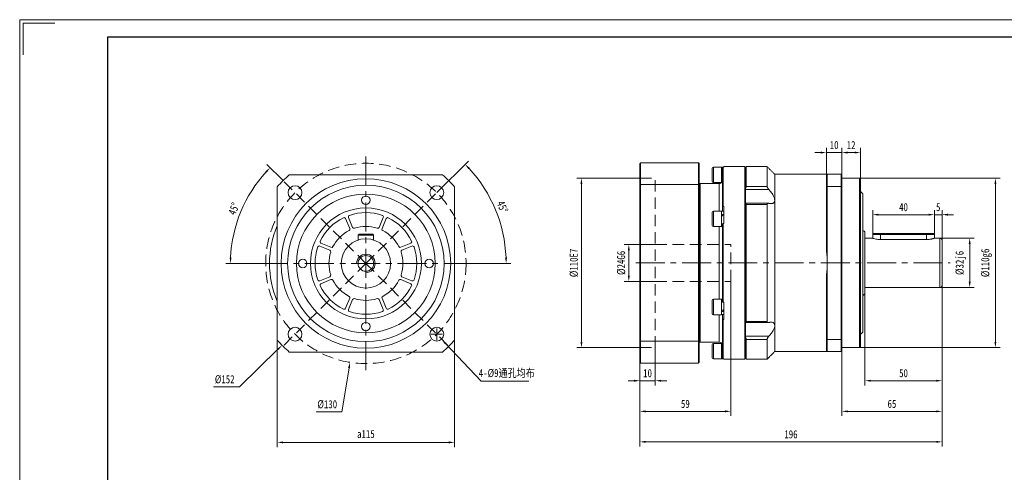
# Model space of a CAD drawing. Header units: millimetres. Extents: x -67 to 891, y -100 to 577.
# Tile 3 of 4: x -67 to 572, y 283 to 577. Entities that reach past the tile are written whole.
import ezdxf

# ---------------------------------------------------------------- set-up
doc = ezdxf.new("R2010")
doc.units = ezdxf.units.MM
doc.header["$LTSCALE"] = 15
doc.linetypes.add('CENTER', pattern=[2, 1.25, -0.25, 0.25, -0.25])
doc.linetypes.add('DASHED', pattern=[0.75, 0.5, -0.25])
doc.layers.get('0').update_dxf_attribs({"lineweight": 18})
doc.layers.add('3中心线层', color=1, linetype='CENTER', lineweight=18)
doc.layers.add('图框_外框线', color=7, linetype='Continuous', lineweight=18)
doc.styles.add('TH_GBDIM', font='txt', dxfattribs={"width": 0.8})
doc.dimstyles.new('TH_GBDIM', dxfattribs={"dimscale": 1.5, "dimtxt": 3.5, "dimasz": 2.5, "dimexe": 2, "dimexo": 0, "dimgap": 1.5, "dimtad": 1, "dimdec": 1, "dimdsep": 46, "dimtxsty": 'TH_GBDIM', "dimcen": 2.5, "dimdle": 5, "dimclrd": 4, "dimclre": 4, "dimclrt": 3, "dimadec": 0, "dimazin": 0, "dimtfac": 0.714286, "dimtdec": 1, "dimtmove": 0, "dimatfit": 3, "dimfxl": 1, "dimtolj": 1, "dimarcsym": 0})

# ---------------------------------------------------------------- blocks, each defined once
blk = doc.blocks.new('*X6')
at = {"transparency": 16777216}
blk.add_hatch(color=4, dxfattribs=at).paths.add_polyline_path([(210.02, 367.35), (209.12, 366.49), (206.99, 369.65)], flags=0)
at = {"color": 4, "transparency": 16777216}
for p, q in [((200.15, 372.92), (207.65, 372.92)), ((203.9, 369.17), (203.9, 376.67)), ((232.76, 342.42), (209.57, 366.92)), ((263.64, 342.42), (232.76, 342.42))]:
    blk.add_line(p, q, dxfattribs=at)
at = {"color": 3, "transparency": 16777216, "insert": (249.32, 347.47), "char_height": 5.25, "width": 70.6533, "attachment_point": 5, "style": 'TH_GBDIM'}
blk.add_mtext('4-%%C9通孔均布', dxfattribs=at)
blk = doc.blocks.new('*X7')
at = {"transparency": 16777216}
blk.add_hatch(color=4, dxfattribs=at).paths.add_polyline_path([(146.4, 351.1), (147.63, 350.9), (147.61, 354.7)], flags=0)
at = {"color": 4, "transparency": 16777216}
for p, q in [((157.94, 415.13), (157.94, 422.63)), ((154.19, 418.88), (161.69, 418.88)), ((142.43, 322.52), (147.02, 351)), ((125.58, 322.52), (142.43, 322.52))]:
    blk.add_line(p, q, dxfattribs=at)
at = {"color": 3, "transparency": 16777216, "insert": (132.88, 327.4), "char_height": 5.25, "width": 23.0533, "attachment_point": 5, "style": 'TH_GBDIM'}
blk.add_mtext('%%C130', dxfattribs=at)
blk = doc.blocks.new('*X8')
at = {"transparency": 16777216}
for points in [[(104.19, 303.37), (104.19, 302.12), (100.44, 302.74)], [(211.69, 303.37), (211.69, 302.12), (215.44, 302.74)]]:
    blk.add_hatch(color=4, dxfattribs=at).paths.add_polyline_path(points, flags=0)
at = {"color": 4, "transparency": 16777216}
for p, q in [((100.44, 369.18), (100.44, 299.74)), ((215.44, 369.18), (215.44, 299.74)), ((104.19, 302.74), (211.69, 302.74))]:
    blk.add_line(p, q, dxfattribs=at)
at = {"color": 3, "transparency": 16777216, "insert": (157.94, 308.15), "char_height": 5.25, "width": 22.6333, "attachment_point": 5, "style": 'TH_GBDIM'}
blk.add_mtext('a115', dxfattribs=at)
blk = doc.blocks.new('*X9')
at = {"transparency": 16777216}
for points in [[(224.41, 480.07), (225.31, 480.93), (222.27, 483.21)], [(249.46, 422.64), (248.21, 422.61), (248.91, 418.88)]]:
    blk.add_hatch(color=4, dxfattribs=at).paths.add_polyline_path(points, flags=0)
at = {"color": 4, "transparency": 16777216}
for p, q in [((203.9, 464.84), (224.39, 485.33)), ((227.44, 418.88), (251.91, 418.88))]:
    blk.add_line(p, q, dxfattribs=at)
blk.add_arc((157.94, 418.88), 90.97, 2.36192, 42.63808, dxfattribs=at)
at = {"color": 3, "transparency": 16777216, "insert": (246.49, 455.56), "char_height": 5.25, "width": 16.2038, "attachment_point": 5, "rotation": 292.5, "style": 'TH_GBDIM'}
blk.add_mtext('45%%D', dxfattribs=at)
blk = doc.blocks.new('*X13')
at = {"transparency": 16777216}
for points in [[(297.11, 470.47), (298.36, 470.47), (297.74, 474.22)], [(297.11, 367.97), (298.36, 367.97), (297.74, 364.22)]]:
    blk.add_hatch(color=4, dxfattribs=at).paths.add_polyline_path(points, flags=0)
at = {"color": 4, "transparency": 16777216}
for p, q in [((335.64, 474.22), (294.74, 474.22)), ((297.74, 367.97), (297.74, 470.47)), ((335.64, 364.22), (294.74, 364.22))]:
    blk.add_line(p, q, dxfattribs=at)
at = {"color": 3, "transparency": 16777216, "insert": (292.86, 419.22), "char_height": 5.25, "width": 34.9067, "attachment_point": 5, "rotation": 90, "style": 'TH_GBDIM'}
blk.add_mtext('%%C110E7', dxfattribs=at)
blk = doc.blocks.new('*X14')
at = {"transparency": 16777216}
for points in [[(327.83, 427.47), (329.08, 427.47), (328.46, 431.22)], [(327.83, 410.97), (329.08, 410.97), (328.46, 407.22)]]:
    blk.add_hatch(color=4, dxfattribs=at).paths.add_polyline_path(points, flags=0)
at = {"color": 4, "transparency": 16777216}
for p, q in [((345.64, 431.22), (325.46, 431.22)), ((328.46, 410.97), (328.46, 427.47)), ((345.64, 407.22), (325.46, 407.22))]:
    blk.add_line(p, q, dxfattribs=at)
at = {"color": 3, "transparency": 16777216, "insert": (323.58, 419.22), "char_height": 5.25, "width": 28.98, "attachment_point": 5, "rotation": 90, "style": 'TH_GBDIM'}
blk.add_mtext('%%C24G6', dxfattribs=at)
blk = doc.blocks.new('*X15')
at = {"transparency": 16777216}
for points in [[(548.93, 431.47), (550.18, 431.47), (549.56, 435.22)], [(548.93, 406.97), (550.18, 406.97), (549.56, 403.22)]]:
    blk.add_hatch(color=4, dxfattribs=at).paths.add_polyline_path(points, flags=0)
at = {"color": 4, "transparency": 16777216}
for p, q in [((530.14, 435.22), (552.56, 435.22)), ((549.56, 406.97), (549.56, 431.47)), ((530.14, 403.22), (552.56, 403.22))]:
    blk.add_line(p, q, dxfattribs=at)
at = {"color": 3, "transparency": 16777216, "insert": (543.81, 419.22), "char_height": 5.25, "width": 28.98, "attachment_point": 5, "rotation": 90, "style": 'TH_GBDIM'}
blk.add_mtext('%%C32j6', dxfattribs=at)
blk = doc.blocks.new('*X16')
at = {"transparency": 16777216}
for points in [[(565.61, 470.47), (566.86, 470.47), (566.24, 474.22)], [(565.61, 367.97), (566.86, 367.97), (566.24, 364.22)]]:
    blk.add_hatch(color=4, dxfattribs=at).paths.add_polyline_path(points, flags=0)
at = {"color": 4, "transparency": 16777216}
for p, q in [((478.14, 474.22), (569.24, 474.22)), ((566.24, 367.97), (566.24, 470.47)), ((478.14, 364.22), (569.24, 364.22))]:
    blk.add_line(p, q, dxfattribs=at)
at = {"color": 3, "transparency": 16777216, "insert": (560.49, 419.22), "char_height": 5.25, "width": 34.9533, "attachment_point": 5, "rotation": 90, "style": 'TH_GBDIM'}
blk.add_mtext('%%C110g6', dxfattribs=at)
blk = doc.blocks.new('*X17')
at = {"transparency": 16777216}
for points in [[(490.39, 451.16), (490.39, 449.91), (486.64, 450.53)], [(522.89, 451.16), (522.89, 449.91), (526.64, 450.53)]]:
    blk.add_hatch(color=4, dxfattribs=at).paths.add_polyline_path(points, flags=0)
at = {"color": 4, "transparency": 16777216}
for p, q in [((486.64, 437.62), (486.64, 453.53)), ((526.64, 437.62), (526.64, 453.53)), ((490.39, 450.53), (522.89, 450.53))]:
    blk.add_line(p, q, dxfattribs=at)
at = {"color": 3, "transparency": 16777216, "insert": (506.64, 455.41), "char_height": 5.25, "width": 10.92, "attachment_point": 5, "style": 'TH_GBDIM'}
blk.add_mtext('40', dxfattribs=at)
blk = doc.blocks.new('*X18')
at = {"transparency": 16777216}
for points in [[(522.89, 451.16), (522.89, 449.91), (526.64, 450.53)], [(535.39, 451.16), (535.39, 449.91), (531.64, 450.53)]]:
    blk.add_hatch(color=4, dxfattribs=at).paths.add_polyline_path(points, flags=0)
at = {"color": 4, "transparency": 16777216}
for p, q in [((526.64, 437.62), (526.64, 453.53)), ((531.64, 433.72), (531.64, 453.53)), ((522.89, 450.53), (519.14, 450.53)), ((526.64, 450.53), (531.64, 450.53)), ((535.39, 450.53), (539.14, 450.53))]:
    blk.add_line(p, q, dxfattribs=at)
at = {"color": 3, "transparency": 16777216, "insert": (529.14, 455.41), "char_height": 5.25, "width": 4.5267, "attachment_point": 5, "style": 'TH_GBDIM'}
blk.add_mtext('5', dxfattribs=at)
blk = doc.blocks.new('*X19')
at = {"transparency": 16777216}
for points in [[(485.39, 343.39), (485.39, 342.14), (481.64, 342.76)], [(527.89, 343.39), (527.89, 342.14), (531.64, 342.76)]]:
    blk.add_hatch(color=4, dxfattribs=at).paths.add_polyline_path(points, flags=0)
at = {"color": 4, "transparency": 16777216}
for p, q in [((531.64, 404.72), (531.64, 339.76)), ((481.64, 399.72), (481.64, 339.76)), ((527.89, 342.76), (485.39, 342.76))]:
    blk.add_line(p, q, dxfattribs=at)
at = {"color": 3, "transparency": 16777216, "insert": (506.64, 347.64), "char_height": 5.25, "width": 10.64, "attachment_point": 5, "style": 'TH_GBDIM'}
blk.add_mtext('50', dxfattribs=at)
blk = doc.blocks.new('*X20')
at = {"transparency": 16777216}
for points in [[(470.39, 323.49), (470.39, 322.24), (466.64, 322.87)], [(527.89, 323.49), (527.89, 322.24), (531.64, 322.87)]]:
    blk.add_hatch(color=4, dxfattribs=at).paths.add_polyline_path(points, flags=0)
at = {"color": 4, "transparency": 16777216}
for p, q in [((531.64, 404.72), (531.64, 319.87)), ((466.64, 362.22), (466.64, 319.87)), ((527.89, 322.87), (470.39, 322.87))]:
    blk.add_line(p, q, dxfattribs=at)
at = {"color": 3, "transparency": 16777216, "insert": (499.14, 327.74), "char_height": 5.25, "width": 10.64, "attachment_point": 5, "style": 'TH_GBDIM'}
blk.add_mtext('65', dxfattribs=at)
blk = doc.blocks.new('*X21')
at = {"transparency": 16777216}
for points in [[(470.39, 491.46), (470.39, 490.21), (466.64, 490.84)], [(474.89, 491.46), (474.89, 490.21), (478.64, 490.84)]]:
    blk.add_hatch(color=4, dxfattribs=at).paths.add_polyline_path(points, flags=0)
at = {"color": 4, "transparency": 16777216}
for p, q in [((466.64, 476.22), (466.64, 493.84)), ((478.64, 473.72), (478.64, 493.84)), ((474.89, 490.84), (470.39, 490.84))]:
    blk.add_line(p, q, dxfattribs=at)
at = {"color": 3, "transparency": 16777216, "insert": (472.64, 495.71), "char_height": 5.25, "width": 9.8467, "attachment_point": 5, "style": 'TH_GBDIM'}
blk.add_mtext('12', dxfattribs=at)
blk = doc.blocks.new('*X22')
at = {"transparency": 16777216}
for points in [[(452.89, 491.46), (452.89, 490.21), (456.64, 490.84)], [(470.39, 491.46), (470.39, 490.21), (466.64, 490.84)]]:
    blk.add_hatch(color=4, dxfattribs=at).paths.add_polyline_path(points, flags=0)
at = {"color": 4, "transparency": 16777216}
for p, q in [((456.64, 476.22), (456.64, 493.84)), ((466.64, 476.22), (466.64, 493.84)), ((452.89, 490.84), (449.14, 490.84)), ((466.64, 490.84), (456.64, 490.84)), ((470.39, 490.84), (474.14, 490.84))]:
    blk.add_line(p, q, dxfattribs=at)
at = {"color": 3, "transparency": 16777216, "insert": (461.64, 495.71), "char_height": 5.25, "width": 9.9867, "attachment_point": 5, "style": 'TH_GBDIM'}
blk.add_mtext('10', dxfattribs=at)
blk = doc.blocks.new('*X23')
at = {"transparency": 16777216}
for points in [[(339.39, 303.71), (339.39, 302.46), (335.64, 303.09)], [(527.89, 303.71), (527.89, 302.46), (531.64, 303.09)]]:
    blk.add_hatch(color=4, dxfattribs=at).paths.add_polyline_path(points, flags=0)
at = {"color": 4, "transparency": 16777216}
for p, q in [((531.64, 404.72), (531.64, 300.09)), ((335.64, 354.72), (335.64, 300.09)), ((527.89, 303.09), (339.39, 303.09))]:
    blk.add_line(p, q, dxfattribs=at)
at = {"color": 3, "transparency": 16777216, "insert": (433.64, 307.96), "char_height": 5.25, "width": 15.9133, "attachment_point": 5, "style": 'TH_GBDIM'}
blk.add_mtext('196', dxfattribs=at)
blk = doc.blocks.new('*X24')
at = {"transparency": 16777216}
for points in [[(331.89, 343.39), (331.89, 342.14), (335.64, 342.76)], [(349.39, 343.39), (349.39, 342.14), (345.64, 342.76)]]:
    blk.add_hatch(color=4, dxfattribs=at).paths.add_polyline_path(points, flags=0)
at = {"color": 4, "transparency": 16777216}
for p, q in [((345.64, 364.22), (345.64, 339.76)), ((335.64, 354.72), (335.64, 339.76)), ((331.89, 342.76), (328.14, 342.76)), ((345.64, 342.76), (335.64, 342.76)), ((349.39, 342.76), (353.14, 342.76))]:
    blk.add_line(p, q, dxfattribs=at)
at = {"color": 3, "transparency": 16777216, "insert": (340.64, 347.64), "char_height": 5.25, "width": 9.9867, "attachment_point": 5, "style": 'TH_GBDIM'}
blk.add_mtext('10', dxfattribs=at)
blk = doc.blocks.new('*X25')
at = {"transparency": 16777216}
for points in [[(339.39, 323.49), (339.39, 322.24), (335.64, 322.87)], [(390.89, 323.49), (390.89, 322.24), (394.64, 322.87)]]:
    blk.add_hatch(color=4, dxfattribs=at).paths.add_polyline_path(points, flags=0)
at = {"color": 4, "transparency": 16777216}
for p, q in [((394.64, 407.22), (394.64, 319.87)), ((335.64, 354.72), (335.64, 319.87)), ((390.89, 322.87), (339.39, 322.87))]:
    blk.add_line(p, q, dxfattribs=at)
at = {"color": 3, "transparency": 16777216, "insert": (365.14, 327.74), "char_height": 5.25, "width": 10.5933, "attachment_point": 5, "style": 'TH_GBDIM'}
blk.add_mtext('59', dxfattribs=at)
blk = doc.blocks.new('*X33')
at = {"transparency": 16777216}
blk.add_hatch(color=4, dxfattribs=at).paths.add_polyline_path([(100.45, 363.59), (101.33, 362.7), (103.57, 365.77)], flags=0)
at = {"color": 4, "transparency": 16777216}
for p, q in [((157.94, 415.13), (157.94, 422.63)), ((154.19, 418.88), (161.69, 418.88)), ((75.9, 338.73), (100.89, 363.15)), ((59.05, 338.73), (75.9, 338.73))]:
    blk.add_line(p, q, dxfattribs=at)
at = {"color": 3, "transparency": 16777216, "insert": (66.35, 343.6), "char_height": 5.25, "width": 22.9133, "attachment_point": 5, "style": 'TH_GBDIM'}
blk.add_mtext('%%C152', dxfattribs=at)
blk = doc.blocks.new('*X34')
at = {"transparency": 16777216}
for points in [[(92.78, 478.71), (93.69, 477.84), (95.83, 480.98)], [(70.81, 422.61), (69.56, 422.64), (70.11, 418.88)]]:
    blk.add_hatch(color=4, dxfattribs=at).paths.add_polyline_path(points, flags=0)
at = {"color": 4, "transparency": 16777216}
for p, q in [((104.2, 472.62), (93.71, 483.11)), ((88.44, 418.88), (67.11, 418.88))]:
    blk.add_line(p, q, dxfattribs=at)
blk.add_arc((157.94, 418.88), 87.83, 137.44643, 177.55357, dxfattribs=at)
at = {"color": 3, "transparency": 16777216, "insert": (72.29, 454.35), "char_height": 5.25, "width": 16.2038, "attachment_point": 5, "rotation": 67.5, "style": 'TH_GBDIM'}
blk.add_mtext('45%%D', dxfattribs=at)

msp = doc.modelspace()

# ---------------------------------------------------------------- linework, layer by layer
at = {"color": 7, "linetype": 'Continuous', "lineweight": 15}
for p, q in [((335.64, 469.85), (335.64, 483.72)), ((336.14, 484.22), (336.14, 470.03)), ((336.14, 484.22), (373.64, 484.22)), ((373.64, 470.03), (373.64, 484.22)), ((374.14, 483.72), (374.14, 469.85)), ((382.54, 472.22), (382.54, 480.72)), ((383.29, 481.47), (383.29, 471.47)), ((388.54, 481.47), (388.54, 471.47)), ((389.14, 455.57), (389.14, 480.89)), ((389.64, 481.39), (389.64, 455.89)), ((390.14, 481.39), (389.64, 481.39)), ((390.14, 481.39), (390.14, 481.72)), ((403.64, 419.22), (403.64, 481.72)), ((404.14, 481.22), (404.14, 419.22)), ((404.14, 467.68), (404.14, 481.22)), ((404.64, 481.72), (404.64, 468.9)), ((418.14, 481.72), (418.14, 468.9)), ((108.24, 476.38), (207.63, 476.38)), ((423.14, 476.72), (423.14, 459.88)), ((456.64, 468.73), (456.64, 476.22)), ((457.14, 476.72), (457.14, 468.92)), ((457.14, 476.72), (466.14, 476.72)), ((466.14, 468.92), (466.14, 476.72)), ((466.64, 476.22), (466.64, 468.73)), ((478.14, 419.22), (478.14, 474.22)), ((478.64, 473.72), (478.64, 419.22)), ((100.44, 369.18), (100.44, 468.57)), ((215.44, 468.57), (215.44, 369.18)), ((335.64, 368.59), (335.64, 469.85)), ((336.14, 470.03), (336.14, 368.41)), ((373.64, 470.03), (336.14, 470.03)), ((373.64, 368.41), (373.64, 470.03)), ((374.14, 469.85), (374.14, 368.59)), ((374.64, 470.72), (374.64, 367.72)), ((387.14, 452.85), (387.14, 470.72)), ((419.29, 466.87), (404.14, 466.87)), ((404.64, 468.9), (418.14, 468.9)), ((456.64, 426.79), (456.64, 468.73)), ((466.14, 468.92), (457.14, 468.92)), ((457.14, 468.92), (457.14, 419.22)), ((466.14, 369.52), (466.14, 468.92)), ((466.64, 468.73), (466.64, 369.71)), ((423.14, 459.88), (423.14, 378.56)), ((480.14, 464.22), (480.14, 419.22)), ((389.14, 452.79), (389.14, 455.57)), ((389.64, 455.89), (390.14, 455.89)), ((390.14, 444.72), (390.14, 455.89)), ((404.14, 380.55), (404.14, 457.89)), ((404.64, 457.14), (404.64, 381.3)), ((418.14, 457.14), (404.64, 457.14)), ((418.14, 457.14), (418.14, 381.3)), ((147.48, 441.52), (144.79, 448)), ((146.64, 448.77), (149.32, 442.28)), ((166.55, 442.28), (169.24, 448.77)), ((171.08, 448), (168.4, 441.52)), ((382.54, 443.6), (382.54, 452.1)), ((383.29, 452.85), (383.29, 442.85)), ((388.54, 452.85), (388.54, 442.85)), ((387.14, 395.6), (387.14, 442.85)), ((389.14, 393.9), (389.14, 444.54)), ((389.14, 442.35), (389.14, 442.53)), ((389.64, 444.72), (389.64, 393.72)), ((390.14, 444.72), (389.64, 444.72)), ((152.94, 437.28), (153.54, 437.88)), ((162.94, 437.28), (152.94, 437.28)), ((152.94, 434.08), (152.94, 437.28)), ((153.54, 437.88), (162.34, 437.88)), ((162.94, 437.28), (162.34, 437.88)), ((162.94, 434.08), (162.94, 437.28)), ((481.64, 438.72), (481.64, 419.22)), ((486.64, 437.62), (486.64, 435.22)), ((491.64, 437.62), (486.64, 437.62)), ((487.24, 438.22), (491.64, 438.22)), ((491.64, 438.22), (491.64, 437.62)), ((491.64, 438.22), (521.64, 438.22)), ((521.64, 437.62), (491.64, 437.62)), ((491.64, 434.42), (491.64, 437.62)), ((521.64, 434.42), (491.64, 434.42)), ((521.64, 437.62), (521.64, 438.22)), ((521.64, 438.22), (526.04, 438.22)), ((526.64, 437.62), (521.64, 437.62)), ((521.64, 434.42), (521.64, 437.62)), ((526.64, 437.62), (526.64, 435.22)), ((530.14, 419.22), (530.14, 435.22)), ((134.53, 427.49), (128.05, 430.18)), ((128.81, 432.02), (135.3, 429.34)), ((180.58, 429.34), (187.06, 432.02)), ((187.83, 430.18), (181.34, 427.49)), ((531.64, 433.72), (531.64, 419.22)), ((403.64, 356.72), (403.64, 419.22)), ((404.14, 419.22), (404.14, 357.22)), ((457.14, 419.22), (457.14, 369.52)), ((478.14, 364.22), (478.14, 419.22)), ((478.64, 419.22), (478.64, 364.72)), ((480.14, 419.22), (480.14, 374.22)), ((481.64, 419.22), (481.64, 399.72)), ((530.14, 403.22), (530.14, 419.22)), ((531.64, 419.22), (531.64, 404.72)), ((128.05, 407.58), (134.53, 410.26)), ((181.34, 410.26), (187.83, 407.58)), ((456.64, 369.71), (456.64, 411.65)), ((135.3, 408.42), (128.81, 405.73)), ((187.06, 405.73), (180.58, 408.42)), ((144.79, 389.75), (147.48, 396.24)), ((168.4, 396.24), (171.08, 389.75)), ((389.14, 395.91), (389.14, 396.1)), ((149.32, 395.47), (146.64, 388.99)), ((169.24, 388.99), (166.55, 395.47)), ((382.54, 394.28), (382.54, 394.85)), ((382.54, 386.35), (382.54, 394.28)), ((383.29, 395.6), (383.29, 394.93)), ((383.29, 394.93), (383.29, 385.6)), ((388.54, 395.6), (388.54, 394.93)), ((388.54, 394.93), (388.54, 385.6)), ((389.64, 393.72), (390.14, 393.72)), ((390.14, 382.55), (390.14, 393.72)), ((387.14, 367.72), (387.14, 385.6)), ((389.14, 382.87), (389.14, 385.66)), ((389.14, 357.55), (389.14, 382.87)), ((389.64, 382.55), (389.64, 357.05)), ((390.14, 382.55), (389.64, 382.55)), ((404.64, 381.3), (418.14, 381.3)), ((423.14, 378.56), (423.14, 361.72)), ((404.14, 371.58), (419.29, 371.58)), ((404.14, 357.22), (404.14, 370.76)), ((335.64, 354.72), (335.64, 368.59)), ((336.14, 368.41), (373.64, 368.41)), ((336.14, 368.41), (336.14, 354.22)), ((373.64, 354.22), (373.64, 368.41)), ((374.14, 368.59), (374.14, 354.72)), ((382.54, 361.97), (382.54, 366.22)), ((383.29, 366.97), (383.29, 361.97)), ((388.54, 366.97), (388.54, 361.97)), ((404.64, 369.54), (404.64, 356.72)), ((418.14, 369.54), (404.64, 369.54)), ((418.14, 369.54), (418.14, 356.72)), ((456.64, 362.22), (456.64, 369.71)), ((457.14, 369.52), (466.14, 369.52)), ((457.14, 369.52), (457.14, 361.72)), ((466.14, 361.72), (466.14, 369.52)), ((466.64, 369.71), (466.64, 362.22)), ((207.63, 361.38), (108.24, 361.38)), ((382.54, 357.72), (382.54, 361.97)), ((383.29, 361.97), (383.29, 356.97)), ((388.54, 361.97), (388.54, 356.97)), ((466.14, 361.72), (457.14, 361.72)), ((373.64, 354.22), (336.14, 354.22)), ((389.64, 357.05), (390.14, 357.05)), ((390.14, 356.72), (390.14, 357.05))]:
    msp.add_line(p, q, dxfattribs=at)
at = {"color": 1, "linetype": 'DASHED'}
for q in [(104.2, 472.62), (211.68, 472.62), (104.2, 365.14), (211.68, 365.14)]:
    msp.add_line((157.94, 418.88), q, dxfattribs=at)
at = {"color": 6, "linetype": 'DASHED', "lineweight": 15}
for p, q in [((345.64, 364.22), (345.64, 474.22)), ((394.64, 407.22), (394.64, 431.22))]:
    msp.add_line(p, q, dxfattribs=at)
for p, q in [((153.54, 437.88), (152.94, 437.28)), ((152.94, 437.28), (152.94, 434.08)), ((153.54, 437.88), (162.34, 437.88)), ((162.34, 437.88), (162.94, 437.28)), ((162.94, 437.28), (162.94, 434.08))]:
    msp.add_line(p, q)
at = {"color": 1, "linetype": 'DASHED'}
msp.add_circle((157.94, 418.88), 65, dxfattribs=at)
at = {"color": 7, "linetype": 'Continuous', "lineweight": 15}
for centre, radius in [((157.94, 418.88), 55), ((157.94, 418.88), 50.75), ((111.98, 464.84), 4.5), ((203.9, 464.84), 4.5), ((157.94, 418.88), 45), ((157.94, 459.88), 2.75), ((157.94, 418.88), 36), ((116.94, 418.88), 2.75), ((198.94, 418.88), 2.75), ((111.98, 372.92), 4.5), ((157.94, 377.88), 2.75), ((203.9, 372.92), 4.5)]:
    msp.add_circle(centre, radius, dxfattribs=at)
for radius in [16, 5.1]:
    msp.add_circle((157.94, 418.88), radius)
for centre, radius, start, end in [((383.29, 480.72), 0.75, 90, 180), ((157.94, 418.88), 76, 130.83647, 139.16353), ((157.94, 418.88), 76, 40.83647, 49.16353), ((383.29, 472.22), 0.75, 180, 270), ((387.14, 472.72), 2, 270, 300.18492), ((157.94, 418.88), 33, 116.08332, 153.91668), ((143.87, 447.62), 1, 22.5, 116.08332), ((147.56, 449.15), 1, 108.91668, 202.5), ((157.94, 418.88), 33, 71.08332, 108.91668), ((168.31, 449.15), 1, 337.5, 71.08332), ((172.01, 447.62), 1, 63.91668, 157.5), ((157.94, 418.88), 33, 26.08332, 63.91668), ((383.29, 452.1), 0.75, 90, 180), ((157.94, 418.88), 62.5, 156.92608, 180), ((146.55, 441.13), 1, 297.08857, 22.5), ((150.25, 442.67), 1, 202.5, 287.91143), ((157.94, 418.88), 24, 72.08857, 107.91143), ((165.63, 442.67), 1, 252.08857, 337.5), ((169.32, 441.13), 1, 157.5, 242.91143), ((383.29, 443.6), 0.75, 180, 270), ((157.94, 418.88), 24, 117.08857, 152.91143), ((157.94, 418.88), 24, 27.08857, 62.91143), ((480.14, 438.72), 1.5, 0, 90), ((530.14, 433.72), 1.5, 0, 90), ((157.94, 418.88), 33, 161.08332, 198.91668), ((127.67, 429.25), 1, 67.5, 161.08332), ((129.2, 432.95), 1, 153.91668, 247.5), ((135.68, 430.26), 1, 247.5, 332.91143), ((180.2, 430.26), 1, 207.08857, 292.5), ((186.68, 432.95), 1, 292.5, 26.08332), ((188.21, 429.25), 1, 18.91668, 112.5), ((157.94, 418.88), 33, 341.08332, 18.91668), ((157.94, 418.88), 24, 162.08857, 197.91143), ((134.15, 426.57), 1, 342.08857, 67.5), ((181.73, 426.57), 1, 112.5, 197.91143), ((157.94, 418.88), 24, 342.08857, 17.91143), ((399.64, 419.22), 57.5, 0, 7.56143), ((157.94, 418.88), 62.5, 180, 203.07392), ((399.64, 419.22), 57.5, 352.43857, 360), ((134.15, 411.19), 1, 292.5, 17.91143), ((181.73, 411.19), 1, 162.08857, 247.5), ((127.67, 408.5), 1, 198.91668, 292.5), ((129.2, 404.81), 1, 112.5, 206.08332), ((157.94, 418.88), 33, 206.08332, 243.91668), ((135.68, 407.49), 1, 27.08857, 112.5), ((157.94, 418.88), 24, 207.08857, 242.91143), ((157.94, 418.88), 24, 297.08857, 332.91143), ((157.94, 418.88), 33, 296.08332, 333.91668), ((180.2, 407.49), 1, 67.5, 152.91143), ((186.68, 404.81), 1, 333.91668, 67.5), ((188.21, 408.5), 1, 247.5, 341.08332), ((530.14, 404.72), 1.5, 270, 0), ((146.55, 396.62), 1, 337.5, 62.91143), ((150.25, 395.09), 1, 72.08857, 157.5), ((157.94, 418.88), 24, 252.08857, 287.91143), ((165.63, 395.09), 1, 22.5, 107.91143), ((169.32, 396.62), 1, 117.08857, 202.5), ((480.14, 399.72), 1.5, 270, 0), ((143.87, 390.14), 1, 243.91668, 337.5), ((172.01, 390.14), 1, 202.5, 296.08332), ((383.29, 394.85), 0.75, 90, 180), ((147.56, 388.61), 1, 157.5, 251.08332), ((157.94, 418.88), 33, 251.08332, 288.91668), ((168.31, 388.61), 1, 288.91668, 22.5), ((383.29, 386.35), 0.75, 180, 270), ((157.94, 418.88), 76, 220.83647, 229.16353), ((157.94, 418.88), 76, 310.83647, 319.16353), ((383.29, 366.22), 0.75, 90, 180), ((387.14, 365.72), 2, 59.83187, 90), ((383.29, 357.72), 0.75, 180, 270)]:
    msp.add_arc(centre, radius, start, end, dxfattribs=at)
at = {"color": 4}
msp.add_arc((157.94, 418.88), 6, 270, 180, dxfattribs=at)
at = {"color": 7, "linetype": 'Continuous', "lineweight": 15}
for centre, major_axis, ratio, start_param, end_param in [((388.54, 476.47), (8.56, 0), 0.57735, 1.477162, 1.570796), ((390.14, 476.47), (8.56, 0), 0.57735, 1.570796, 1.7589), ((388.54, 447.85), (8.49, 4.55), 0.227735, 1.261411, 1.449514), ((390.14, 447.85), (8.49, 4.55), 0.227735, 1.449514, 1.637618), ((388.54, 447.85), (5.74, 3.07), 0.227735, 1.310782, 1.449514), ((388.54, 390.6), (8.49, 4.55), 0.227735, 4.591107, 4.77921), ((390.14, 390.6), (8.49, 4.55), 0.227735, 4.403004, 4.591107), ((390.14, 390.6), (5.74, 3.07), 0.227735, 4.452375, 4.591107), ((388.54, 361.97), (8.56, 0), 0.57735, 4.712389, 4.837645), ((390.14, 361.97), (8.56, 0), 0.57735, 4.618754, 4.712389)]:
    msp.add_ellipse(centre, major_axis=major_axis, ratio=ratio, start_param=start_param, end_param=end_param, dxfattribs=at)
for points in [[(336.14, 484.22), (335.64, 483.72)], [(374.14, 483.72), (373.64, 484.22)], [(388.54, 481.47), (383.29, 481.47)], [(389.14, 480.89), (389.64, 481.39)], [(403.64, 481.72), (390.14, 481.72)], [(404.14, 481.22), (403.64, 481.72)], [(404.64, 481.72), (404.14, 481.22)], [(418.14, 481.72), (404.64, 481.72)], [(423.14, 476.72), (418.14, 481.72)], [(457.14, 476.72), (423.14, 476.72)], [(456.64, 476.22), (457.14, 476.72)], [(466.64, 476.22), (466.14, 476.72)], [(478.14, 474.22), (466.64, 474.22)], [(478.64, 473.72), (478.14, 474.22)], [(335.64, 469.85), (336.14, 470.03)], [(373.64, 470.03), (374.14, 469.85)], [(374.64, 470.72), (374.14, 470.22)], [(387.14, 470.72), (374.64, 470.72)], [(383.29, 471.47), (388.54, 471.47)], [(388.54, 471.53), (388.73, 471.53)], [(457.14, 468.92), (456.64, 468.73)], [(466.14, 468.92), (466.64, 468.73)], [(480.14, 464.22), (478.64, 465.72)], [(389.64, 455.89), (389.14, 455.57)], [(418.91, 457.92), (404.14, 457.92)], [(388.54, 452.85), (383.29, 452.85)], [(390.14, 452.79), (388.54, 452.79)], [(383.29, 442.85), (388.54, 442.85)], [(388.54, 442.91), (389.14, 442.91)], [(389.14, 444.54), (389.64, 444.72)], [(486.64, 435.22), (481.64, 435.22)], [(487.24, 438.22), (486.64, 437.62)], [(526.64, 437.62), (526.04, 438.22)], [(530.14, 435.22), (526.64, 435.22)], [(481.64, 403.22), (530.14, 403.22)], [(388.54, 395.6), (383.29, 395.6)], [(389.14, 395.54), (388.54, 395.54)], [(389.64, 393.72), (389.14, 393.9)], [(383.29, 385.6), (388.54, 385.6)], [(388.54, 385.66), (390.14, 385.66)], [(389.14, 382.87), (389.64, 382.55)], [(404.14, 380.52), (418.91, 380.52)], [(478.64, 372.72), (480.14, 374.22)], [(336.14, 368.41), (335.64, 368.59)], [(374.14, 368.59), (373.64, 368.41)], [(374.14, 368.22), (374.64, 367.72)], [(374.64, 367.72), (387.14, 367.72)], [(388.54, 366.97), (383.29, 366.97)], [(388.76, 366.91), (388.54, 366.91)], [(457.14, 369.52), (456.64, 369.71)], [(466.14, 369.52), (466.64, 369.71)], [(466.64, 364.22), (478.14, 364.22)], [(478.14, 364.22), (478.64, 364.72)], [(418.14, 356.72), (423.14, 361.72)], [(423.14, 361.72), (457.14, 361.72)], [(457.14, 361.72), (456.64, 362.22)], [(466.14, 361.72), (466.64, 362.22)], [(335.64, 354.72), (336.14, 354.22)], [(373.64, 354.22), (374.14, 354.72)], [(383.29, 356.97), (388.54, 356.97)], [(389.64, 357.05), (389.14, 357.55)], [(390.14, 356.72), (403.64, 356.72)], [(403.64, 356.72), (404.14, 357.22)], [(404.14, 357.22), (404.64, 356.72)], [(404.64, 356.72), (418.14, 356.72)]]:
    msp.add_open_spline(points, degree=1, dxfattribs=at)
for points, knots in [([(389.14, 472.58), (389.12, 472.4), (389.06, 471.85), (388.67, 471.36), (388.32, 471.08), (388.09, 470.96), (388.13, 470.98), (388.15, 470.99)], [0, 0, 0, 0, 0.371255, 1.097915, 1.483629, 1.880459, 2.017902, 2.017902, 2.017902, 2.017902]), ([(404.14, 467.68), (404.25, 467.86), (404.45, 468.19), (404.61, 468.62), (404.63, 468.82), (404.64, 468.9)], [0, 0, 0, 0, 0.55109, 1.013171, 1.334838, 1.334838, 1.334838, 1.334838]), ([(418.14, 468.9), (418.15, 468.78), (418.18, 468.54), (418.41, 468.04), (418.78, 467.45), (419.11, 467.07), (419.29, 466.87)], [0, 0, 0, 0, 0.48914, 0.976124, 1.653805, 2.37788, 2.37788, 2.37788, 2.37788]), ([(419.29, 466.87), (419.75, 466.34), (420.5, 465.49), (421.43, 464.2), (422.07, 463.17), (422.56, 462.2), (422.98, 461.13), (423.13, 460.35), (423.14, 459.91), (423.14, 459.88)], [0, 0, 0, 0, 1.980911, 3.202878, 4.450543, 5.416538, 6.38133, 7.998145, 8.126222, 8.126222, 8.126222, 8.126222]), ([(423.14, 459.88), (423.13, 459.7), (423.11, 459.33), (422.96, 458.86), (422.72, 458.46), (422.34, 458.09), (421.78, 457.81), (421.04, 457.67), (420.2, 457.68), (419.59, 457.81), (419.29, 457.87)], [0, 0, 0, 0, 0.468846, 0.949596, 1.451964, 1.96509, 2.734777, 3.52621, 4.335729, 5.157886, 5.157886, 5.157886, 5.157886]), ([(404.64, 457.14), (404.62, 457.27), (404.6, 457.54), (404.4, 457.78), (404.22, 457.86), (404.14, 457.89)], [0, 0, 0, 0, 0.3343089, 0.6671437, 0.9752262, 0.9752262, 0.9752262, 0.9752262]), ([(419.29, 457.87), (419.18, 457.9), (418.95, 457.94), (418.68, 457.91), (418.48, 457.83), (418.34, 457.73), (418.24, 457.59), (418.18, 457.45), (418.14, 457.29), (418.14, 457.19), (418.14, 457.14)], [0, 0, 0, 0, 0.312581, 0.634125, 0.837734, 1.046108, 1.21408, 1.386575, 1.508153, 1.631948, 1.631948, 1.631948, 1.631948]), ([(389.14, 442.53), (389.13, 442.62), (389.11, 442.71), (389.01, 442.9), (389, 442.91)], [0, 0, 0, 0, 0.3845346, 0.3986984, 0.3986984, 0.3986984, 0.3986984]), ([(491.64, 434.42), (491.09, 434.44), (490, 434.47), (488.53, 434.72), (487.4, 434.99), (486.72, 435.2), (486.7, 435.2), (486.69, 435.2)], [0, 0, 0, 0, 1.043079, 2.084889, 3.159249, 4.257413, 5.024138, 5.024138, 5.024138, 5.024138]), ([(526.62, 435.22), (526.62, 435.22), (526.63, 435.22), (526.5, 435.18), (526.24, 435.1), (525.85, 434.99), (525.35, 434.86), (524.74, 434.73), (524.03, 434.6), (523.24, 434.5), (522.56, 434.44), (522.02, 434.42), (521.77, 434.42), (521.64, 434.42)], [0, 0, 0, 0, 0.298174, 0.809138, 1.334609, 1.852321, 2.383896, 2.92288, 3.477113, 4.021232, 4.582419, 4.825637, 5.070411, 5.070411, 5.070411, 5.070411]), ([(389, 395.54), (389.02, 395.57), (389.11, 395.74), (389.13, 395.83), (389.14, 395.91)], [0, 0, 0, 0, 0.0872535, 0.4007646, 0.4007646, 0.4007646, 0.4007646]), ([(404.14, 380.55), (404.25, 380.6), (404.45, 380.69), (404.61, 380.97), (404.63, 381.21), (404.64, 381.3)], [0, 0, 0, 0, 0.4023771, 0.7397651, 0.97463, 0.97463, 0.97463, 0.97463]), ([(418.14, 381.3), (418.14, 381.23), (418.15, 381.1), (418.2, 380.92), (418.28, 380.78), (418.4, 380.66), (418.57, 380.56), (418.78, 380.51), (419.02, 380.51), (419.2, 380.55), (419.29, 380.57)], [0, 0, 0, 0, 0.165195, 0.336099, 0.501144, 0.670312, 0.899665, 1.13556, 1.381616, 1.632059, 1.632059, 1.632059, 1.632059]), ([(419.29, 380.57), (419.52, 380.62), (419.99, 380.72), (420.71, 380.78), (421.44, 380.72), (422.07, 380.51), (422.56, 380.17), (422.88, 379.75), (423.08, 379.24), (423.14, 378.83), (423.14, 378.59), (423.14, 378.56)], [0, 0, 0, 0, 0.626247, 1.257495, 2.032414, 2.823629, 3.4282, 4.048095, 4.555441, 5.077036, 5.158258, 5.158258, 5.158258, 5.158258]), ([(423.14, 378.56), (423.1, 378.16), (423.02, 377.33), (422.47, 376), (421.78, 374.77), (420.78, 373.28), (419.89, 372.26), (419.29, 371.58)], [0, 0, 0, 0, 1.493534, 3.091577, 4.322036, 5.55447, 8.12399, 8.12399, 8.12399, 8.12399]), ([(404.64, 369.54), (404.62, 369.66), (404.6, 369.9), (404.4, 370.34), (404.22, 370.62), (404.14, 370.76)], [0, 0, 0, 0, 0.457441, 0.912865, 1.33442, 1.33442, 1.33442, 1.33442]), ([(419.29, 371.58), (419.06, 371.32), (418.7, 370.89), (418.34, 370.26), (418.16, 369.83), (418.15, 369.62), (418.14, 369.54)], [0, 0, 0, 0, 0.923658, 1.52416, 2.020219, 2.378137, 2.378137, 2.378137, 2.378137]), ([(388.15, 367.45), (388.15, 367.45), (388.18, 367.44), (388.74, 367.07), (389.09, 366.46), (389.13, 366), (389.14, 365.86)], [0, 0, 0, 0, 0.326549, 1.065534, 1.708406, 1.967821, 1.967821, 1.967821, 1.967821])]:
    msp.add_open_spline(points, degree=3, knots=knots, dxfattribs=at)
at = {"layer": '3中心线层'}
for p, q in [((157.94, 488.38), (157.94, 349.38)), ((88.44, 418.88), (227.44, 418.88)), ((333.02, 419.22), (536.83, 419.22))]:
    msp.add_line(p, q, dxfattribs=at)
at = {"layer": '3中心线层', "color": 6, "linetype": 'DASHED'}
for p, q in [((335.64, 474.22), (345.64, 474.22)), ((345.64, 431.22), (394.64, 431.22)), ((345.64, 407.22), (394.64, 407.22)), ((335.64, 364.22), (345.64, 364.22))]:
    msp.add_line(p, q, dxfattribs=at)
at = {"layer": '图框_外框线', "color": 3}
msp.add_lwpolyline([(-66.61, -100.43), (891.49, -100.43), (891.49, 577.08), (-66.61, 577.08)], close=True, dxfattribs=at)
msp.add_lwpolyline([(-64.33, 554.27), (-64.33, 574.8), (-43.79, 574.8)], dxfattribs=at)
at = {"layer": '图框_外框线', "color": 3, "lineweight": 25}
msp.add_lwpolyline([(-9.58, -89.02), (880.08, -89.02), (880.08, 565.68), (-9.58, 565.68)], close=True, dxfattribs=at)

# ---------------------------------------------------------------- dimensions: what is measured, and where the dimension line sits
for base, p1, p2, picture, middle in [((456.64, 490.84), (466.64, 476.22), (456.64, 476.22), '*X22', (461.64, 490.84)), ((531.64, 450.53), (526.64, 437.62), (531.64, 433.72), '*X18', (529.14, 450.53)), ((335.64, 322.87), (394.64, 407.22), (335.64, 354.72), '*X25', (365.14, 322.87)), ((335.64, 303.09), (531.64, 404.72), (335.64, 354.72), '*X23', (433.64, 303.09)), ((466.64, 322.87), (531.64, 404.72), (466.64, 362.22), '*X20', (499.14, 322.87)), ((481.64, 342.76), (531.64, 404.72), (481.64, 399.72), '*X19', (506.64, 342.76)), ((335.64, 342.76), (345.64, 364.22), (335.64, 354.72), '*X24', (340.64, 342.76))]:
    dim = msp.add_linear_dim(base=base, p1=p1, p2=p2, dimstyle='TH_GBDIM', override={"dimsah": 1, "dimtzin": 0})
    dim.commit()
    dim.dimension.update_dxf_attribs({"geometry": picture, "text_midpoint": middle, "dimtype": 160})
for base, p1, p2, picture, middle in [((466.64, 490.84), (478.64, 473.72), (466.64, 476.22), '*X21', (472.64, 495.71)), ((526.64, 450.53), (486.64, 437.62), (526.64, 437.62), '*X17', (506.64, 455.41))]:
    dim = msp.add_linear_dim(base=base, p1=p1, p2=p2, dimstyle='TH_GBDIM', override={"dimsah": 1, "dimtzin": 0})
    dim.commit()
    dim.dimension.update_dxf_attribs({"geometry": picture, "text_midpoint": middle})
for base, line2, picture, middle in [((76.79, 452.49), ((157.94, 418.88), (104.2, 472.62)), '*X34', (72.29, 454.35)), ((241.99, 453.69), ((157.94, 418.88), (203.9, 464.84)), '*X9', (246.49, 455.56))]:
    dim = msp.add_angular_dim_2l(base=base, line1=((88.44, 418.88), (227.44, 418.88)), line2=line2, dimstyle='TH_GBDIM', override={"dimtad": 1, "dimtih": 0, "dimtoh": 0, "dimsah": 1, "dimtdec": 0, "dimtzin": 0})
    dim.commit()
    dim.dimension.update_dxf_attribs({"geometry": picture, "text_midpoint": middle})
for p1, p2, picture, middle in [((168.26, 483.05), (147.61, 354.7), '*X7', (142.43, 322.52)), ((212.3, 471.99), (103.57, 365.77), '*X33', (75.9, 338.73))]:
    dim = msp.add_diameter_dim_2p(p1=p1, p2=p2, dimstyle='TH_GBDIM', override={"dimtih": 1, "dimtoh": 1, "dimpost": '%%C<>', "dimsah": 1, "dimtofl": 0, "dimtzin": 0})
    dim.commit()
    dim.dimension.update_dxf_attribs({"geometry": picture, "text_midpoint": middle, "dimtype": 163})
for base, p1, p2, text, picture, middle in [((297.74, 474.22), (335.64, 364.22), (335.64, 474.22), '%%C<>E7', '*X13', (292.86, 419.22)), ((566.24, 474.22), (478.14, 364.22), (478.14, 474.22), '%%C<>g6', '*X16', (560.49, 419.22)), ((549.56, 435.22), (530.14, 403.22), (530.14, 435.22), '%%C<>j6', '*X15', (543.81, 419.22)), ((328.46, 431.22), (345.64, 407.22), (345.64, 431.22), '%%C<>G6', '*X14', (323.58, 419.22))]:
    dim = msp.add_linear_dim(base=base, p1=p1, p2=p2, angle=90, text=text, dimstyle='TH_GBDIM', override={"dimsah": 1, "dimtzin": 0})
    dim.commit()
    dim.dimension.update_dxf_attribs({"geometry": picture, "text_midpoint": middle})
dim = msp.add_diameter_dim_2p(p1=(200.81, 376.18), p2=(206.99, 369.65), text='4-<>通孔均布', dimstyle='TH_GBDIM', override={"dimtih": 1, "dimtoh": 1, "dimpost": '%%C<>', "dimsah": 1, "dimtofl": 0, "dimtzin": 0})
dim.commit()
dim.dimension.update_dxf_attribs({"geometry": '*X6', "text_midpoint": (232.76, 342.42), "dimtype": 163})
dim = msp.add_linear_dim(base=(215.44, 302.74), p1=(100.44, 369.18), p2=(215.44, 369.18), text='a<>', dimstyle='TH_GBDIM', override={"dimsah": 1, "dimtzin": 0})
dim.commit()
dim.dimension.update_dxf_attribs({"geometry": '*X8', "text_midpoint": (157.94, 308.15)})

doc.saveas('drawing.dxf')
